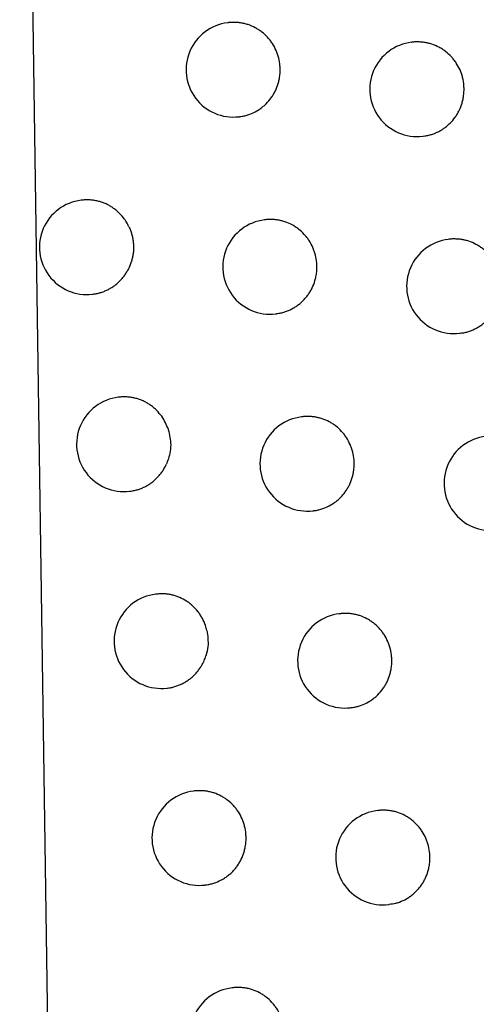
# Model space of a CAD drawing. Header units: millimetres. Extents: x -0.66 to 0.91, y -0.4 to 0.64.
# Tile 166 of 241: x 0.2825 to 0.28733, y 0.0418 to 0.05221. Entities that reach past the tile are written whole.
import ezdxf

# ---------------------------------------------------------------- set-up
doc = ezdxf.new("R2010")
doc.units = ezdxf.units.MM
doc.layers.add('FORMAT', color=7, linetype='Continuous')

msp = doc.modelspace()

# ---------------------------------------------------------------- linework, layer by layer
at = {"layer": 'FORMAT', "color": 7, "linetype": 'Continuous', "lineweight": 25}
for p, q in [((0.2825, 0.06182), (0.282967, 0.029459)), ((0.284707, 0.052181), (0.284698, 0.05218)), ((0.286648, 0.051974), (0.28664, 0.051973)), ((0.284817, 0.051187), (0.284824, 0.051187)), ((0.286759, 0.05098), (0.286765, 0.050981)), ((0.283158, 0.050304), (0.28315, 0.050303)), ((0.285095, 0.050097), (0.285087, 0.050096)), ((0.287038, 0.049891), (0.28703, 0.04989)), ((0.283269, 0.04931), (0.283275, 0.049311)), ((0.285206, 0.049103), (0.285212, 0.049104)), ((0.287149, 0.048897), (0.287155, 0.048897)), ((0.28355, 0.048221), (0.283541, 0.04822)), ((0.285488, 0.048014), (0.28548, 0.048013)), ((0.28366, 0.047227), (0.283666, 0.047228)), ((0.285599, 0.04702), (0.285605, 0.047021)), ((0.283946, 0.046139), (0.283938, 0.046138)), ((0.285886, 0.045932), (0.285878, 0.045931)), ((0.284057, 0.045145), (0.284063, 0.045146)), ((0.285997, 0.044938), (0.286003, 0.044939)), ((0.284347, 0.044058), (0.284338, 0.044057)), ((0.286288, 0.043851), (0.28628, 0.04385)), ((0.284457, 0.043064), (0.284464, 0.043065)), ((0.286399, 0.042857), (0.286405, 0.042858)), ((0.284752, 0.041978), (0.284744, 0.041977))]:
    msp.add_line(p, q, dxfattribs=at)
for centre in [(0.284758, 0.051683), (0.2867, 0.051477), (0.283209, 0.049807), (0.285146, 0.049599), (0.287089, 0.049393), (0.283601, 0.047724), (0.285539, 0.047517), (0.287484, 0.047311), (0.283997, 0.045642), (0.285937, 0.045435), (0.284398, 0.04356), (0.286339, 0.043354), (0.284803, 0.04148)]:
    msp.add_arc(centre, 0.0005, 96.8344, 276.8344, dxfattribs=at)
for points, knots in [([(0.285253, 0.051683), (0.285252, 0.051697), (0.285251, 0.051739), (0.285241, 0.051794), (0.285226, 0.051848), (0.285205, 0.0519), (0.285179, 0.051949), (0.285147, 0.051995), (0.285111, 0.052037), (0.28507, 0.052075), (0.285025, 0.052107), (0.284977, 0.052135), (0.284927, 0.052157), (0.284874, 0.052172), (0.284833, 0.052179), (0.284792, 0.052184), (0.284751, 0.052184), (0.284722, 0.052184), (0.284708, 0.052181), (0.284707, 0.05218)], [0, 0, 0, 0, 0.048784, 0.148012, 0.198576, 0.247535, 0.346579, 0.397131, 0.446201, 0.545464, 0.596123, 0.645415, 0.745126, 0.796014, 0.845517, 0.895365, 0.945746, 0.996858, 1, 1, 1, 1]), ([(0.287196, 0.051477), (0.287195, 0.051491), (0.287194, 0.051532), (0.287185, 0.051588), (0.287169, 0.051642), (0.287148, 0.051694), (0.287122, 0.051743), (0.287089, 0.051789), (0.287053, 0.051831), (0.287012, 0.051869), (0.286967, 0.051901), (0.286919, 0.051929), (0.286868, 0.05195), (0.286815, 0.051965), (0.286774, 0.051973), (0.286734, 0.051977), (0.286692, 0.051977), (0.286663, 0.051977), (0.286649, 0.051974), (0.286648, 0.051974)], [0, 0, 0, 0, 0.0488918, 0.1483386, 0.1990125, 0.2480809, 0.3473455, 0.3980124, 0.4471507, 0.5465537, 0.5972882, 0.6465659, 0.7462507, 0.7971293, 0.8465409, 0.8962973, 0.9465873, 0.9976082, 1, 1, 1, 1]), ([(0.284823, 0.051189), (0.284832, 0.05119), (0.284855, 0.051191), (0.284891, 0.0512), (0.284944, 0.051217), (0.284994, 0.05124), (0.285041, 0.05127), (0.285074, 0.051296), (0.285115, 0.051333), (0.285152, 0.051376), (0.285182, 0.051422), (0.285209, 0.051472), (0.285229, 0.051524), (0.285243, 0.051582), (0.285251, 0.051631), (0.285252, 0.051666), (0.285253, 0.051683)], [0, 0, 0, 0, 0.038624, 0.097784, 0.157381, 0.272995, 0.331685, 0.391237, 0.448681, 0.564903, 0.624242, 0.681418, 0.797094, 0.856152, 0.927678, 1, 1, 1, 1]), ([(0.286765, 0.050982), (0.286775, 0.050983), (0.286798, 0.050985), (0.286834, 0.050994), (0.286874, 0.051006), (0.286912, 0.051022), (0.286949, 0.051041), (0.286984, 0.051064), (0.287017, 0.051089), (0.287058, 0.051127), (0.287095, 0.051169), (0.287125, 0.051216), (0.287152, 0.051265), (0.287172, 0.051318), (0.287186, 0.051376), (0.287194, 0.051424), (0.287195, 0.051459), (0.287196, 0.051477)], [0, 0, 0, 0, 0.039358, 0.098349, 0.157774, 0.215278, 0.273184, 0.331717, 0.391107, 0.448472, 0.56453, 0.62378, 0.680975, 0.796686, 0.855758, 0.927479, 1, 1, 1, 1]), ([(0.283654, 0.050024), (0.283646, 0.05004), (0.283629, 0.050073), (0.283592, 0.050126), (0.283552, 0.05017), (0.28351, 0.050206), (0.283476, 0.05023), (0.283441, 0.050251), (0.283404, 0.050269), (0.283365, 0.050283), (0.283326, 0.050295), (0.283285, 0.050303), (0.283245, 0.050307), (0.283203, 0.050308), (0.283174, 0.050306), (0.283159, 0.050304), (0.283158, 0.050304)], [0, 0, 0, 0, 0.0887441, 0.1783146, 0.3120599, 0.3799355, 0.4487874, 0.5156499, 0.5834569, 0.651743, 0.7210121, 0.7882529, 0.8559582, 0.9251272, 0.9948016, 1, 1, 1, 1]), ([(0.285641, 0.0496), (0.285641, 0.049613), (0.28564, 0.049655), (0.28563, 0.049711), (0.285614, 0.049764), (0.285594, 0.049816), (0.285568, 0.049866), (0.285535, 0.049911), (0.285499, 0.049954), (0.285458, 0.049991), (0.285413, 0.050023), (0.285366, 0.050051), (0.285315, 0.050073), (0.285262, 0.050088), (0.285222, 0.050096), (0.285181, 0.0501), (0.28514, 0.0501), (0.285111, 0.0501), (0.285096, 0.050097), (0.285095, 0.050097)], [0, 0, 0, 0, 0.048811, 0.148095, 0.198687, 0.247674, 0.346774, 0.397355, 0.446443, 0.545742, 0.59642, 0.645709, 0.745414, 0.796301, 0.845781, 0.895606, 0.945965, 0.997055, 1, 1, 1, 1]), ([(0.283654, 0.050024), (0.28366, 0.050011), (0.283671, 0.049986), (0.283683, 0.049947), (0.283693, 0.049906), (0.2837, 0.049864), (0.283703, 0.049822), (0.283703, 0.04978), (0.283699, 0.049738), (0.283692, 0.049698), (0.283678, 0.049646), (0.28366, 0.049597), (0.283641, 0.049563), (0.283635, 0.049551)], [0, 0, 0, 0, 0.083641, 0.167863, 0.253916, 0.340602, 0.424243, 0.508465, 0.594518, 0.681203, 0.759694, 0.919011, 1, 1, 1, 1]), ([(0.287586, 0.049393), (0.287585, 0.049421), (0.287583, 0.049463), (0.287571, 0.049518), (0.287559, 0.049558), (0.287538, 0.049611), (0.287512, 0.04966), (0.287479, 0.049705), (0.287443, 0.049748), (0.287402, 0.049785), (0.287357, 0.049817), (0.287309, 0.049845), (0.287258, 0.049867), (0.287205, 0.049882), (0.287164, 0.04989), (0.287123, 0.049894), (0.287082, 0.049894), (0.287053, 0.049894), (0.287039, 0.049891), (0.287038, 0.04989)], [0, 0, 0, 0, 0.098079, 0.148403, 0.199097, 0.248186, 0.347492, 0.39818, 0.447331, 0.54676, 0.597509, 0.646784, 0.746465, 0.797342, 0.846737, 0.896477, 0.946751, 0.997755, 1, 1, 1, 1]), ([(0.283275, 0.049311), (0.283283, 0.049312), (0.283306, 0.049315), (0.283342, 0.049323), (0.283382, 0.049336), (0.28342, 0.049352), (0.283456, 0.049371), (0.283492, 0.049393), (0.283525, 0.049419), (0.283556, 0.049447), (0.283584, 0.049477), (0.28361, 0.049511), (0.283626, 0.049536), (0.283634, 0.04955), (0.283635, 0.049551)], [0, 0, 0, 0, 0.060142, 0.153944, 0.248439, 0.339504, 0.431204, 0.524917, 0.619329, 0.709957, 0.80122, 0.894493, 0.988463, 1, 1, 1, 1]), ([(0.285212, 0.049105), (0.285221, 0.049106), (0.285244, 0.049108), (0.28528, 0.049117), (0.285333, 0.049133), (0.285383, 0.049157), (0.28543, 0.049187), (0.285463, 0.049212), (0.285494, 0.04924), (0.285522, 0.049271), (0.285548, 0.049304), (0.285571, 0.049339), (0.285597, 0.049388), (0.285618, 0.049441), (0.285632, 0.049498), (0.28564, 0.049547), (0.285641, 0.049582), (0.285641, 0.0496)], [0, 0, 0, 0, 0.0388, 0.097912, 0.157461, 0.272989, 0.331635, 0.391141, 0.448562, 0.506387, 0.564839, 0.624151, 0.681327, 0.797005, 0.856062, 0.927632, 1, 1, 1, 1]), ([(0.287155, 0.048899), (0.287165, 0.0489), (0.287188, 0.048901), (0.287224, 0.04891), (0.287264, 0.048923), (0.287302, 0.048939), (0.287339, 0.048958), (0.287374, 0.04898), (0.287407, 0.049006), (0.287448, 0.049043), (0.287485, 0.049086), (0.287515, 0.049133), (0.287542, 0.049182), (0.287562, 0.049234), (0.287577, 0.049292), (0.287584, 0.049341), (0.287585, 0.049376), (0.287586, 0.049393)], [0, 0, 0, 0, 0.039493, 0.098453, 0.157848, 0.215324, 0.273203, 0.331707, 0.391069, 0.448421, 0.564451, 0.623687, 0.680886, 0.796607, 0.855683, 0.927442, 1, 1, 1, 1]), ([(0.284064, 0.047899), (0.284054, 0.047922), (0.284034, 0.047971), (0.283989, 0.048037), (0.283944, 0.048087), (0.283902, 0.048123), (0.283868, 0.048147), (0.283832, 0.048168), (0.283795, 0.048186), (0.283757, 0.048201), (0.283717, 0.048212), (0.283677, 0.04822), (0.283636, 0.048224), (0.283595, 0.048225), (0.283566, 0.048224), (0.283551, 0.048221), (0.28355, 0.048221)], [0, 0, 0, 0, 0.116465, 0.235122, 0.359727, 0.422965, 0.487113, 0.549374, 0.612516, 0.676103, 0.740608, 0.803192, 0.866208, 0.930588, 0.995438, 1, 1, 1, 1]), ([(0.286035, 0.047517), (0.286034, 0.047531), (0.286033, 0.047572), (0.286024, 0.047628), (0.286008, 0.047682), (0.285987, 0.047734), (0.285961, 0.047783), (0.285929, 0.047829), (0.285893, 0.047871), (0.285852, 0.047909), (0.285807, 0.047941), (0.285759, 0.047969), (0.285708, 0.04799), (0.285655, 0.048005), (0.285615, 0.048013), (0.285574, 0.048018), (0.285532, 0.048017), (0.285503, 0.048018), (0.285489, 0.048014), (0.285488, 0.048014)], [0, 0, 0, 0, 0.048836, 0.148171, 0.198788, 0.247801, 0.346952, 0.39756, 0.446663, 0.545994, 0.59669, 0.645975, 0.745674, 0.796558, 0.846017, 0.895821, 0.946158, 0.997226, 1, 1, 1, 1]), ([(0.284064, 0.047899), (0.284078, 0.047844), (0.284106, 0.047736), (0.284086, 0.0476), (0.284056, 0.047529), (0.284048, 0.047509)], [0, 0, 0, 0, 0.418984, 0.837967, 1, 1, 1, 1]), ([(0.283666, 0.047228), (0.283675, 0.047229), (0.283698, 0.047232), (0.283734, 0.04724), (0.283774, 0.047253), (0.283812, 0.047269), (0.283848, 0.047288), (0.283884, 0.047311), (0.283917, 0.047336), (0.283947, 0.047364), (0.283976, 0.047394), (0.284002, 0.047428), (0.284027, 0.047466), (0.284041, 0.047494), (0.284048, 0.047509)], [0, 0, 0, 0, 0.054945, 0.140089, 0.225862, 0.308528, 0.391772, 0.476841, 0.562543, 0.644846, 0.727725, 0.812427, 0.897761, 1, 1, 1, 1]), ([(0.285605, 0.047023), (0.285614, 0.047023), (0.285637, 0.047025), (0.285673, 0.047034), (0.285726, 0.04705), (0.285776, 0.047074), (0.285823, 0.047104), (0.285856, 0.047129), (0.285887, 0.047157), (0.285915, 0.047188), (0.285941, 0.047221), (0.285964, 0.047256), (0.285991, 0.047305), (0.286011, 0.047358), (0.286026, 0.047416), (0.286033, 0.047464), (0.286034, 0.047499), (0.286035, 0.047517)], [0, 0, 0, 0, 0.038969, 0.098042, 0.157552, 0.273011, 0.331621, 0.391091, 0.448495, 0.506303, 0.564737, 0.62403, 0.681213, 0.796902, 0.855965, 0.927583, 1, 1, 1, 1]), ([(0.284479, 0.045754), (0.284474, 0.045772), (0.284462, 0.045816), (0.284438, 0.045871), (0.28441, 0.045919), (0.284378, 0.045964), (0.28434, 0.046005), (0.284298, 0.046041), (0.284253, 0.046073), (0.284204, 0.046099), (0.284153, 0.046119), (0.284113, 0.04613), (0.284073, 0.046138), (0.284032, 0.046142), (0.283991, 0.046143), (0.283962, 0.046141), (0.283947, 0.046139), (0.283946, 0.046139)], [0, 0, 0, 0, 0.074218, 0.187525, 0.245034, 0.303377, 0.41697, 0.47462, 0.5331, 0.647267, 0.705208, 0.763985, 0.820986, 0.878381, 0.937018, 0.996083, 1, 1, 1, 1]), ([(0.286433, 0.045435), (0.286432, 0.045449), (0.286431, 0.045491), (0.286422, 0.045546), (0.286406, 0.0456), (0.286385, 0.045652), (0.286359, 0.045701), (0.286326, 0.045747), (0.28629, 0.045789), (0.286249, 0.045827), (0.286204, 0.045859), (0.286157, 0.045887), (0.286106, 0.045909), (0.286053, 0.045923), (0.286012, 0.045931), (0.285971, 0.045936), (0.28593, 0.045936), (0.285901, 0.045935), (0.285887, 0.045932), (0.285886, 0.045932)], [0, 0, 0, 0, 0.048859, 0.14824, 0.19888, 0.247916, 0.347114, 0.397746, 0.446863, 0.546223, 0.596935, 0.646216, 0.745908, 0.796789, 0.846227, 0.89601, 0.946327, 0.997375, 1, 1, 1, 1]), ([(0.284479, 0.045754), (0.284486, 0.045698), (0.284499, 0.045608), (0.284477, 0.045521), (0.284468, 0.045488)], [0, 0, 0, 0, 0.6213659, 1, 1, 1, 1]), ([(0.284063, 0.045146), (0.284072, 0.045147), (0.284094, 0.04515), (0.28413, 0.045158), (0.28417, 0.045171), (0.284208, 0.045187), (0.284245, 0.045206), (0.28428, 0.045229), (0.284313, 0.045254), (0.284344, 0.045282), (0.284372, 0.045313), (0.284398, 0.045346), (0.284424, 0.045386), (0.284449, 0.045433), (0.284462, 0.045469), (0.284468, 0.045488)], [0, 0, 0, 0, 0.048925, 0.124281, 0.200193, 0.273362, 0.347042, 0.422336, 0.49819, 0.571064, 0.644987, 0.719444, 0.794999, 0.896967, 1, 1, 1, 1]), ([(0.286003, 0.044941), (0.286012, 0.044941), (0.286035, 0.044943), (0.286071, 0.044952), (0.286124, 0.044969), (0.286174, 0.044992), (0.286221, 0.045022), (0.286254, 0.045047), (0.286295, 0.045085), (0.286332, 0.045127), (0.286362, 0.045174), (0.286389, 0.045223), (0.286409, 0.045276), (0.286423, 0.045334), (0.286431, 0.045382), (0.286432, 0.045417), (0.286433, 0.045435)], [0, 0, 0, 0, 0.039131, 0.098175, 0.157653, 0.273061, 0.331644, 0.391086, 0.44848, 0.564598, 0.62388, 0.681074, 0.796787, 0.85586, 0.92753, 1, 1, 1, 1]), ([(0.284892, 0.04356), (0.284892, 0.043574), (0.284891, 0.043616), (0.284881, 0.043671), (0.284866, 0.043725), (0.284845, 0.043777), (0.284819, 0.043827), (0.284787, 0.043872), (0.284751, 0.043914), (0.28471, 0.043952), (0.284665, 0.043984), (0.284617, 0.044012), (0.284567, 0.044034), (0.284514, 0.044049), (0.284473, 0.044057), (0.284432, 0.044061), (0.284391, 0.044061), (0.284362, 0.044061), (0.284348, 0.044058), (0.284347, 0.044058)], [0, 0, 0, 0, 0.0487785, 0.1479965, 0.1985543, 0.2475087, 0.3465415, 0.3970881, 0.4461554, 0.5454117, 0.5960672, 0.6453605, 0.7450736, 0.7959629, 0.8454705, 0.895323, 0.9457093, 0.9968267, 1, 1, 1, 1]), ([(0.286835, 0.043354), (0.286835, 0.043368), (0.286834, 0.04341), (0.286824, 0.043465), (0.286808, 0.043519), (0.286788, 0.043571), (0.286761, 0.04362), (0.286729, 0.043666), (0.286693, 0.043708), (0.286652, 0.043746), (0.286606, 0.043778), (0.286559, 0.043806), (0.286508, 0.043828), (0.286455, 0.043843), (0.286414, 0.04385), (0.286373, 0.043855), (0.286332, 0.043855), (0.286303, 0.043854), (0.286289, 0.043851), (0.286288, 0.043851)], [0, 0, 0, 0, 0.048881, 0.148306, 0.198969, 0.248026, 0.347268, 0.397924, 0.447055, 0.546443, 0.59717, 0.646448, 0.746135, 0.797014, 0.846433, 0.896198, 0.946496, 0.997525, 1, 1, 1, 1]), ([(0.284463, 0.043066), (0.284472, 0.043067), (0.284495, 0.043068), (0.284531, 0.043078), (0.284584, 0.043094), (0.284634, 0.043118), (0.284681, 0.043147), (0.284714, 0.043173), (0.284745, 0.043201), (0.284773, 0.043231), (0.284799, 0.043265), (0.284822, 0.0433), (0.284849, 0.043349), (0.284869, 0.043401), (0.284883, 0.043459), (0.284891, 0.043508), (0.284892, 0.043543), (0.284892, 0.04356)], [0, 0, 0, 0, 0.038575, 0.097734, 0.15733, 0.272946, 0.331636, 0.391188, 0.448632, 0.50648, 0.564957, 0.624295, 0.681465, 0.797131, 0.856184, 0.927694, 1, 1, 1, 1]), ([(0.286405, 0.042862), (0.286428, 0.042864), (0.286465, 0.042867), (0.286526, 0.042888), (0.286577, 0.042911), (0.286623, 0.042941), (0.286657, 0.042966), (0.286687, 0.042995), (0.286716, 0.043025), (0.286742, 0.043058), (0.286765, 0.043093), (0.286791, 0.043142), (0.286812, 0.043195), (0.286826, 0.043253), (0.286834, 0.043301), (0.286835, 0.043336), (0.286835, 0.043354)], [0, 0, 0, 0, 0.0981506, 0.1575973, 0.2729497, 0.3315042, 0.3909173, 0.4482989, 0.5060837, 0.564494, 0.6237619, 0.6809639, 0.796691, 0.8557711, 0.9274858, 1, 1, 1, 1]), ([(0.285298, 0.04148), (0.285298, 0.041494), (0.285297, 0.041536), (0.285287, 0.041591), (0.285271, 0.041645), (0.285251, 0.041697), (0.285224, 0.041746), (0.285192, 0.041792), (0.285156, 0.041834), (0.285115, 0.041872), (0.28507, 0.041904), (0.285023, 0.041932), (0.284972, 0.041954), (0.284919, 0.041969), (0.284879, 0.041976), (0.284838, 0.041981), (0.284796, 0.041981), (0.284767, 0.041981), (0.284753, 0.041977), (0.284752, 0.041977)], [0, 0, 0, 0, 0.048805, 0.148078, 0.198663, 0.247644, 0.346732, 0.397307, 0.446391, 0.545682, 0.596356, 0.645645, 0.745351, 0.796238, 0.845722, 0.895552, 0.945915, 0.997009, 1, 1, 1, 1])]:
    msp.add_open_spline(points, degree=3, knots=knots, dxfattribs=at)

doc.saveas('drawing.dxf')
